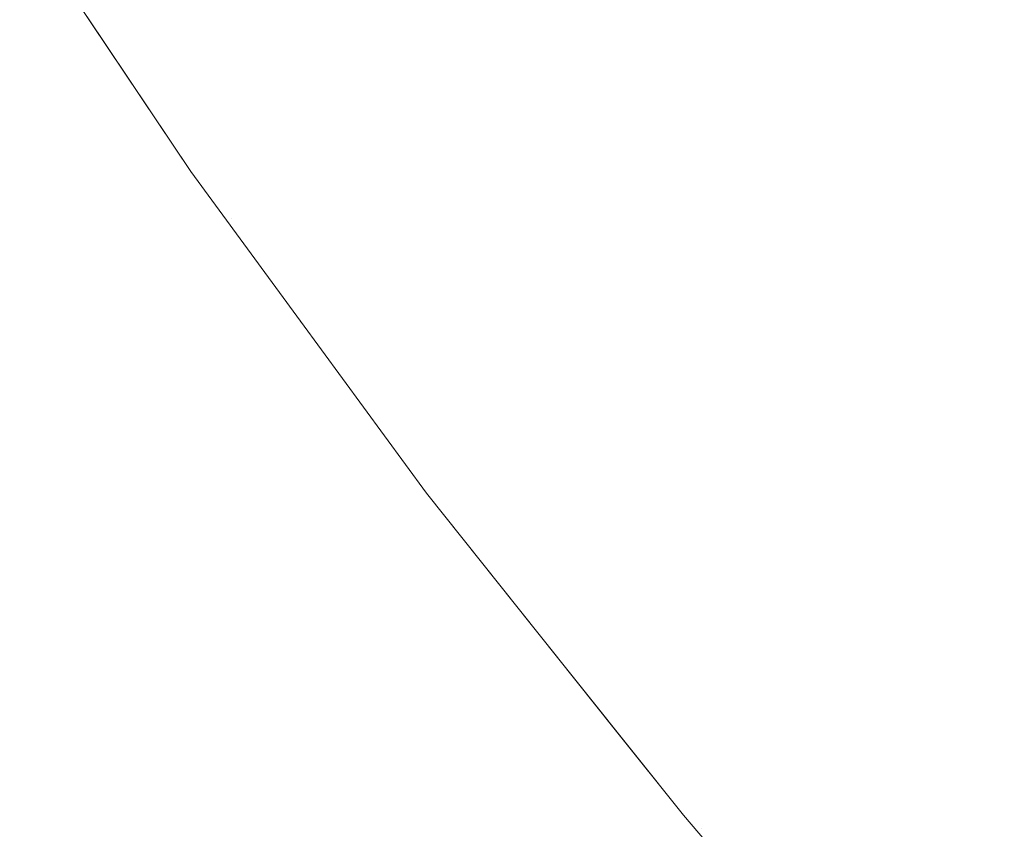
# Model space of a CAD drawing. Header units: centimetres. Extents: x -35.1 to 36.2, y 3.4 to 5.2.
# Tile 6 of 256: x -35.073 to -35.06318, y 3.44728 to 3.45536. Entities that reach past the tile are written whole.
import ezdxf

# ---------------------------------------------------------------- set-up
doc = ezdxf.new("R2010")
doc.units = ezdxf.units.CM
doc.header["$LTSCALE"] = 2.54
doc.layers.add('Lucido design-1', color=7, linetype='Continuous')

# ---------------------------------------------------------------- blocks, each defined once
blk = doc.blocks.new('Gruppo-4-1')
at = {"color": 7, "linetype": 'Continuous', "lineweight": 9}
for points, invisible_edges in [([(-35.0628674, 3.4553365, -1872.2807006), (-35.0622368, 3.4555935, -1872.2792876), (-35.0635775, 3.4574829, -1872.2792876), (-35.0642158, 3.4572368, -1872.2807006)], 15), ([(-35.0692252, 3.4553051, -1872.2954089), (-35.0688419, 3.4554529, -1872.2938976), (-35.0701671, 3.4574278, -1872.2938976), (-35.0705547, 3.4572866, -1872.2954089)], 15), ([(-35.0705547, 3.4572866, -1872.2954089), (-35.0709147, 3.4571553, -1872.2969274), (-35.0695812, 3.4551678, -1872.2969274), (-35.0692252, 3.4553051, -1872.2954089)], 15), ([(-35.0699096, 3.4550412, -1872.2984525), (-35.0695812, 3.4551678, -1872.2969274), (-35.0709147, 3.4571553, -1872.2969274), (-35.0712469, 3.4570343, -1872.2984525)], 15), ([(-35.0642158, 3.4572368, -1872.2807006), (-35.0648303, 3.4569998, -1872.2821254), (-35.0634744, 3.4550891, -1872.2821254), (-35.0628674, 3.4553365, -1872.2807006)], 15), ([(-35.0712469, 3.4570343, -1872.2984525), (-35.0715511, 3.4569235, -1872.2999838), (-35.0702103, 3.4549252, -1872.2999838), (-35.0699096, 3.4550412, -1872.2984525)], 15), ([(-35.0640576, 3.4548514, -1872.2835616), (-35.0634744, 3.4550891, -1872.2821254), (-35.0648303, 3.4569998, -1872.2821254), (-35.0654205, 3.4567722, -1872.2835616)], 15), ([(-35.070483, 3.4548201, -1872.3015207), (-35.0702103, 3.4549252, -1872.2999838), (-35.0715511, 3.4569235, -1872.2999838), (-35.0718269, 3.4568229, -1872.3015207)], 15), ([(-35.0718269, 3.4568229, -1872.3015207), (-35.0720742, 3.4567328, -1872.3030627), (-35.0707276, 3.4547258, -1872.3030627), (-35.070483, 3.4548201, -1872.3015207)], 15), ([(-35.0654205, 3.4567722, -1872.2835616), (-35.0659861, 3.4565541, -1872.2850088), (-35.0646163, 3.4546237, -1872.2850088), (-35.0640576, 3.4548514, -1872.2835616)], 15), ([(-35.0709438, 3.4546424, -1872.3046091), (-35.0707276, 3.4547258, -1872.3030627), (-35.0720742, 3.4567328, -1872.3030627), (-35.0722929, 3.4566531, -1872.3046091)], 15), ([(-35.0712905, 3.4545087, -1872.3077134), (-35.0711315, 3.45457, -1872.3061596), (-35.0724827, 3.4565839, -1872.3061596), (-35.0726436, 3.4565253, -1872.3077134)], 15), ([(-35.0722929, 3.4566531, -1872.3046091), (-35.0724827, 3.4565839, -1872.3061596), (-35.0711315, 3.45457, -1872.3061596), (-35.0709438, 3.4546424, -1872.3046091)], 15), ([(-35.0715222, 3.4544194, -1872.3108291), (-35.0714208, 3.4544585, -1872.3092701), (-35.0727754, 3.4564773, -1872.3092701), (-35.0728779, 3.4564399, -1872.3108291)], 15), ([(-35.0726436, 3.4565253, -1872.3077134), (-35.0727754, 3.4564773, -1872.3092701), (-35.0714208, 3.4544585, -1872.3092701), (-35.0712905, 3.4545087, -1872.3077134)], 15), ([(-35.0663605, 3.4551732, -1872.9430936), (-35.0670419, 3.456147, -1872.9430936), (-35.0659861, 3.4565541, -1872.9460193), (-35.065311, 3.4555893, -1872.9460193)], 15), ([(-35.0651504, 3.454406, -1872.2864666), (-35.0646163, 3.4546237, -1872.2850088), (-35.0659861, 3.4565541, -1872.2850088), (-35.0665267, 3.4563457, -1872.2864666)], 15), ([(-35.0629167, 3.4565386, -1872.9517404), (-35.0622368, 3.4555935, -1872.9517404), (-35.0634744, 3.4550891, -1872.9489027), (-35.064162, 3.4560448, -1872.9489027)], 15), ([(-35.0729953, 3.4563971, -1872.3139516), (-35.0729992, 3.456399, -1872.315514), (-35.0712916, 3.4538493, -1872.315514), (-35.0716383, 3.4543746, -1872.3139516)], 13), ([(-35.0723249, 3.4553921, -1872.915514), (-35.0712916, 3.4538493, -1872.915514), (-35.0712916, 3.4538493, -1872.315514), (-35.0729992, 3.456399, -1872.315514)], 10), ([(-35.0716383, 3.4543746, -1872.3139516), (-35.0715947, 3.4543914, -1872.3123898), (-35.0729513, 3.4564132, -1872.3123898), (-35.0729953, 3.4563971, -1872.3139516)], 15), ([(-35.0728779, 3.4564399, -1872.3108291), (-35.0729513, 3.4564132, -1872.3123898), (-35.0715947, 3.4543914, -1872.3123898), (-35.0715222, 3.4544194, -1872.3108291)], 15), ([(-35.0695143, 3.456441, -1872.9371304), (-35.0688419, 3.4554529, -1872.9371304), (-35.0695812, 3.4551678, -1872.9341007), (-35.0702578, 3.4561622, -1872.9341007)], 15), ([(-35.0665267, 3.4563457, -1872.2864666), (-35.0670419, 3.456147, -1872.2879344), (-35.0656593, 3.4541986, -1872.2879344), (-35.0651504, 3.454406, -1872.2864666)], 15), ([(-35.0702578, 3.4561622, -1872.9341007), (-35.0695812, 3.4551678, -1872.9341007), (-35.0702103, 3.4549252, -1872.9310442), (-35.0708906, 3.455925, -1872.9310442)], 15), ([(-35.0673076, 3.4547976, -1872.9401294), (-35.0679947, 3.4557796, -1872.9401294), (-35.0670419, 3.456147, -1872.9430936), (-35.0663605, 3.4551732, -1872.9430936)], 15), ([(-35.0661429, 3.4540015, -1872.289412), (-35.0656593, 3.4541986, -1872.2879344), (-35.0670419, 3.456147, -1872.2879344), (-35.0675313, 3.4559583, -1872.289412)], 15), ([(-35.064162, 3.4560448, -1872.9489027), (-35.0634744, 3.4550891, -1872.9489027), (-35.0646163, 3.4546237, -1872.9460193), (-35.065311, 3.4555893, -1872.9460193)], 15), ([(-35.0708906, 3.455925, -1872.9310442), (-35.0702103, 3.4549252, -1872.9310442), (-35.0707276, 3.4547258, -1872.9279654), (-35.0714108, 3.4557299, -1872.9279654)], 15), ([(-35.0675313, 3.4559583, -1872.289412), (-35.0679947, 3.4557796, -1872.2908986), (-35.0666006, 3.4538149, -1872.2908986), (-35.0661429, 3.4540015, -1872.289412)], 15), ([(-35.0681498, 3.4544637, -1872.9371304), (-35.0688419, 3.4554529, -1872.9371304), (-35.0679947, 3.4557796, -1872.9401294), (-35.0673076, 3.4547976, -1872.9401294)], 15), ([(-35.0670323, 3.4536389, -1872.292394), (-35.0666006, 3.4538149, -1872.2908986), (-35.0679947, 3.4557796, -1872.2908986), (-35.0684317, 3.4556111, -1872.292394)], 15), ([(-35.0714108, 3.4557299, -1872.9279654), (-35.0707276, 3.4547258, -1872.9279654), (-35.0711315, 3.45457, -1872.9248685), (-35.0718171, 3.4555776, -1872.9248685)], 15), ([(-35.0684317, 3.4556111, -1872.292394), (-35.0688419, 3.4554529, -1872.2938976), (-35.0674376, 3.4534738, -1872.2938976), (-35.0670323, 3.4536389, -1872.292394)], 15), ([(-35.065311, 3.4555893, -1872.9460193), (-35.0646163, 3.4546237, -1872.9460193), (-35.0656593, 3.4541986, -1872.9430936), (-35.0663605, 3.4551732, -1872.9430936)], 15), ([(-35.0627673, 3.4541328, -1872.9489027), (-35.0634744, 3.4550891, -1872.9489027), (-35.0622368, 3.4555935, -1872.9517404), (-35.0615376, 3.4546479, -1872.9517404)], 15), ([(-35.0718171, 3.4555776, -1872.9248685), (-35.0711315, 3.45457, -1872.9248685), (-35.0714208, 3.4544585, -1872.9217579), (-35.0721081, 3.4554685, -1872.9217579)], 15), ([(-35.072283, 3.455403, -1872.9186383), (-35.0715947, 3.4543914, -1872.9186383), (-35.0712916, 3.4538493, -1872.915514), (-35.0723249, 3.4553921, -1872.915514)], 11), ([(-35.0721081, 3.4554685, -1872.9217579), (-35.0714208, 3.4544585, -1872.9217579), (-35.0715947, 3.4543914, -1872.9186383), (-35.072283, 3.455403, -1872.9186383)], 15), ([(-35.0688846, 3.4541724, -1872.9341007), (-35.0695812, 3.4551678, -1872.9341007), (-35.0688419, 3.4554529, -1872.9371304), (-35.0681498, 3.4544637, -1872.9371304)], 15), ([(-35.0678162, 3.4533194, -1872.2954089), (-35.0674376, 3.4534738, -1872.2938976), (-35.0688419, 3.4554529, -1872.2938976), (-35.0692252, 3.4553051, -1872.2954089)], 15), ([(-35.0692252, 3.4553051, -1872.2954089), (-35.0695812, 3.4551678, -1872.2969274), (-35.0681679, 3.4531761, -1872.2969274), (-35.0678162, 3.4533194, -1872.2954089)], 15), ([(-35.0628674, 3.4553365, -1872.2807006), (-35.0634744, 3.4550891, -1872.2821254), (-35.0620404, 3.4531762, -1872.2821254), (-35.0614412, 3.4534341, -1872.2807006)], 15), ([(-35.06951, 3.4539244, -1872.9310442), (-35.0702103, 3.4549252, -1872.9310442), (-35.0695812, 3.4551678, -1872.9341007), (-35.0688846, 3.4541724, -1872.9341007)], 15), ([(-35.0684924, 3.4530439, -1872.2984525), (-35.0681679, 3.4531761, -1872.2969274), (-35.0695812, 3.4551678, -1872.2969274), (-35.0699096, 3.4550412, -1872.2984525)], 15), ([(-35.0663605, 3.4551732, -1872.9430936), (-35.0656593, 3.4541986, -1872.9430936), (-35.0666006, 3.4538149, -1872.9401294), (-35.0673076, 3.4547976, -1872.9401294)], 15), ([(-35.0699096, 3.4550412, -1872.2984525), (-35.0702103, 3.4549252, -1872.2999838), (-35.0687894, 3.4529228, -1872.2999838), (-35.0684924, 3.4530439, -1872.2984525)], 15), ([(-35.0639019, 3.4536575, -1872.9460193), (-35.0646163, 3.4546237, -1872.9460193), (-35.0634744, 3.4550891, -1872.9489027), (-35.0627673, 3.4541328, -1872.9489027)], 15), ([(-35.062616, 3.4529285, -1872.2835616), (-35.0620404, 3.4531762, -1872.2821254), (-35.0634744, 3.4550891, -1872.2821254), (-35.0640576, 3.4548514, -1872.2835616)], 15), ([(-35.0700242, 3.4537206, -1872.9279654), (-35.0707276, 3.4547258, -1872.9279654), (-35.0702103, 3.4549252, -1872.9310442), (-35.06951, 3.4539244, -1872.9310442)], 15), ([(-35.0690588, 3.452813, -1872.3015207), (-35.0687894, 3.4529228, -1872.2999838), (-35.0702103, 3.4549252, -1872.2999838), (-35.070483, 3.4548201, -1872.3015207)], 15), ([(-35.070483, 3.4548201, -1872.3015207), (-35.0707276, 3.4547258, -1872.3030627), (-35.0693004, 3.4527145, -1872.3030627), (-35.0690588, 3.452813, -1872.3015207)], 15), ([(-35.0673076, 3.4547976, -1872.9401294), (-35.0666006, 3.4538149, -1872.9401294), (-35.0674376, 3.4534738, -1872.9371304), (-35.0681498, 3.4544637, -1872.9371304)], 15), ([(-35.0640576, 3.4548514, -1872.2835616), (-35.0646163, 3.4546237, -1872.2850088), (-35.0631675, 3.4526911, -1872.2850088), (-35.062616, 3.4529285, -1872.2835616)], 15), ([(-35.0704257, 3.4535614, -1872.9248685), (-35.0711315, 3.45457, -1872.9248685), (-35.0707276, 3.4547258, -1872.9279654), (-35.0700242, 3.4537206, -1872.9279654)], 15), ([(-35.069514, 3.4526274, -1872.3046091), (-35.0693004, 3.4527145, -1872.3030627), (-35.0707276, 3.4547258, -1872.3030627), (-35.0709438, 3.4546424, -1872.3046091)], 15), ([(-35.0709438, 3.4546424, -1872.3046091), (-35.0711315, 3.45457, -1872.3061596), (-35.0696994, 3.4525519, -1872.3061596), (-35.069514, 3.4526274, -1872.3046091)], 15), ([(-35.0649382, 3.4532234, -1872.9430936), (-35.0656593, 3.4541986, -1872.9430936), (-35.0646163, 3.4546237, -1872.9460193), (-35.0639019, 3.4536575, -1872.9460193)], 15), ([(-35.0636946, 3.4524642, -1872.2864666), (-35.0631675, 3.4526911, -1872.2850088), (-35.0646163, 3.4546237, -1872.2850088), (-35.0651504, 3.454406, -1872.2864666)], 15), ([(-35.0707133, 3.4534473, -1872.9217579), (-35.0714208, 3.4544585, -1872.9217579), (-35.0711315, 3.45457, -1872.9248685), (-35.0704257, 3.4535614, -1872.9248685)], 15), ([(-35.0712905, 3.4545087, -1872.3077134), (-35.0714208, 3.4544585, -1872.3092701), (-35.0699852, 3.4524354, -1872.3092701), (-35.0698565, 3.4524878, -1872.3077134)], 15), ([(-35.0698565, 3.4524878, -1872.3077134), (-35.0696994, 3.4525519, -1872.3061596), (-35.0711315, 3.45457, -1872.3061596), (-35.0712905, 3.4545087, -1872.3077134)], 15), ([(-35.0708862, 3.4533788, -1872.9186383), (-35.0715947, 3.4543914, -1872.9186383), (-35.0714208, 3.4544585, -1872.9217579), (-35.0707133, 3.4534473, -1872.9217579)], 15), ([(-35.0715222, 3.4544194, -1872.3108291), (-35.0715947, 3.4543914, -1872.3123898), (-35.0701571, 3.4523653, -1872.3123898), (-35.0700855, 3.4523945, -1872.3108291)], 15), ([(-35.0700855, 3.4523945, -1872.3108291), (-35.0699852, 3.4524354, -1872.3092701), (-35.0714208, 3.4544585, -1872.3092701), (-35.0715222, 3.4544194, -1872.3108291)], 15), ([(-35.0681498, 3.4544637, -1872.9371304), (-35.0674376, 3.4534738, -1872.9371304), (-35.0681679, 3.4531761, -1872.9341007), (-35.0688846, 3.4541724, -1872.9341007)], 15), ([(-35.0651504, 3.454406, -1872.2864666), (-35.0656593, 3.4541986, -1872.2879344), (-35.064197, 3.4522479, -1872.2879344), (-35.0636946, 3.4524642, -1872.2864666)], 15), ([(-35.0702001, 3.4523478, -1872.3139516), (-35.0701571, 3.4523653, -1872.3123898), (-35.0715947, 3.4543914, -1872.3123898), (-35.0716383, 3.4543746, -1872.3139516)], 15), ([(-35.0702001, 3.4523478, -1872.3139516), (-35.0716383, 3.4543746, -1872.3139516), (-35.0712916, 3.4538493, -1872.315514)], 11), ([(-35.0712916, 3.4538493, -1872.915514), (-35.0715947, 3.4543914, -1872.9186383), (-35.0708862, 3.4533788, -1872.9186383)], 11), ([(-35.0688846, 3.4541724, -1872.9341007), (-35.0681679, 3.4531761, -1872.9341007), (-35.0687894, 3.4529228, -1872.9310442), (-35.06951, 3.4539244, -1872.9310442)], 15), ([(-35.0658735, 3.4528316, -1872.9401294), (-35.0666006, 3.4538149, -1872.9401294), (-35.0656593, 3.4541986, -1872.9430936), (-35.0649382, 3.4532234, -1872.9430936)], 15), ([(-35.0646743, 3.4520425, -1872.289412), (-35.064197, 3.4522479, -1872.2879344), (-35.0656593, 3.4541986, -1872.2879344), (-35.0661429, 3.4540015, -1872.289412)], 15), ([(-35.0627673, 3.4541328, -1872.9489027), (-35.0620404, 3.4531762, -1872.9489027), (-35.0631675, 3.4526911, -1872.9460193), (-35.0639019, 3.4536575, -1872.9460193)], 15), ([(-35.06951, 3.4539244, -1872.9310442), (-35.0687894, 3.4529228, -1872.9310442), (-35.0693004, 3.4527145, -1872.9279654), (-35.0700242, 3.4537206, -1872.9279654)], 15), ([(-35.0661429, 3.4540015, -1872.289412), (-35.0666006, 3.4538149, -1872.2908986), (-35.0651261, 3.451848, -1872.2908986), (-35.0646743, 3.4520425, -1872.289412)], 15), ([(-35.0712916, 3.4538493, -1872.315514), (-35.0701979, 3.4523541, -1872.315514), (-35.0702001, 3.4523478, -1872.3139516)], 10), ([(-35.0701979, 3.4523541, -1872.315514), (-35.0712916, 3.4538493, -1872.315514), (-35.0712916, 3.4538493, -1872.915514), (-35.0701979, 3.4523541, -1872.915514)], 10), ([(-35.0708862, 3.4533788, -1872.9186383), (-35.0701571, 3.4523653, -1872.9186383), (-35.0701979, 3.4523541, -1872.915514), (-35.0712916, 3.4538493, -1872.915514)], 11), ([(-35.0700242, 3.4537206, -1872.9279654), (-35.0693004, 3.4527145, -1872.9279654), (-35.0696994, 3.4525519, -1872.9248685), (-35.0704257, 3.4535614, -1872.9248685)], 15), ([(-35.0667052, 3.4524832, -1872.9371304), (-35.0674376, 3.4534738, -1872.9371304), (-35.0666006, 3.4538149, -1872.9401294), (-35.0658735, 3.4528316, -1872.9401294)], 15), ([(-35.0655522, 3.4516646, -1872.292394), (-35.0651261, 3.451848, -1872.2908986), (-35.0666006, 3.4538149, -1872.2908986), (-35.0670323, 3.4536389, -1872.292394)], 15), ([(-35.0670323, 3.4536389, -1872.292394), (-35.0674376, 3.4534738, -1872.2938976), (-35.0659522, 3.4514924, -1872.2938976), (-35.0655522, 3.4516646, -1872.292394)], 15), ([(-35.0639019, 3.4536575, -1872.9460193), (-35.0631675, 3.4526911, -1872.9460193), (-35.064197, 3.4522479, -1872.9430936), (-35.0649382, 3.4532234, -1872.9430936)], 15), ([(-35.0704257, 3.4535614, -1872.9248685), (-35.0696994, 3.4525519, -1872.9248685), (-35.0699852, 3.4524354, -1872.9217579), (-35.0707133, 3.4534473, -1872.9217579)], 15), ([(-35.0707133, 3.4534473, -1872.9217579), (-35.0699852, 3.4524354, -1872.9217579), (-35.0701571, 3.4523653, -1872.9186383), (-35.0708862, 3.4533788, -1872.9186383)], 15), ([(-35.0674308, 3.4521793, -1872.9341007), (-35.0681679, 3.4531761, -1872.9341007), (-35.0674376, 3.4534738, -1872.9371304), (-35.0667052, 3.4524832, -1872.9371304)], 15), ([(-35.0663259, 3.4513316, -1872.2954089), (-35.0659522, 3.4514924, -1872.2938976), (-35.0674376, 3.4534738, -1872.2938976), (-35.0678162, 3.4533194, -1872.2954089)], 15), ([(-35.0678162, 3.4533194, -1872.2954089), (-35.0681679, 3.4531761, -1872.2969274), (-35.0666731, 3.4511821, -1872.2969274), (-35.0663259, 3.4513316, -1872.2954089)], 15), ([(-35.0680483, 3.4519206, -1872.9310442), (-35.0687894, 3.4529228, -1872.9310442), (-35.0681679, 3.4531761, -1872.9341007), (-35.0674308, 3.4521793, -1872.9341007)], 15), ([(-35.0669933, 3.4510443, -1872.2984525), (-35.0666731, 3.4511821, -1872.2969274), (-35.0681679, 3.4531761, -1872.2969274), (-35.0684924, 3.4530439, -1872.2984525)], 15), ([(-35.0649382, 3.4532234, -1872.9430936), (-35.064197, 3.4522479, -1872.9430936), (-35.0651261, 3.451848, -1872.9401294), (-35.0658735, 3.4528316, -1872.9401294)], 15), ([(-35.0684924, 3.4530439, -1872.2984525), (-35.0687894, 3.4529228, -1872.2999838), (-35.0672865, 3.4509181, -1872.2999838), (-35.0669933, 3.4510443, -1872.2984525)], 15), ([(-35.0685561, 3.4517079, -1872.9279654), (-35.0693004, 3.4527145, -1872.9279654), (-35.0687894, 3.4529228, -1872.9310442), (-35.0680483, 3.4519206, -1872.9310442)], 15), ([(-35.0675525, 3.4508036, -1872.3015207), (-35.0672865, 3.4509181, -1872.2999838), (-35.0687894, 3.4529228, -1872.2999838), (-35.0690588, 3.452813, -1872.3015207)], 15), ([(-35.0690588, 3.452813, -1872.3015207), (-35.0693004, 3.4527145, -1872.3030627), (-35.0677909, 3.450701, -1872.3030627), (-35.0675525, 3.4508036, -1872.3015207)], 15), ([(-35.0658735, 3.4528316, -1872.9401294), (-35.0651261, 3.451848, -1872.9401294), (-35.0659522, 3.4514924, -1872.9371304), (-35.0667052, 3.4524832, -1872.9371304)], 15), ([(-35.0689525, 3.4515418, -1872.9248685), (-35.0696994, 3.4525519, -1872.9248685), (-35.0693004, 3.4527145, -1872.9279654), (-35.0685561, 3.4517079, -1872.9279654)], 15), ([(-35.0680017, 3.4506102, -1872.3046091), (-35.0677909, 3.450701, -1872.3030627), (-35.0693004, 3.4527145, -1872.3030627), (-35.069514, 3.4526274, -1872.3046091)], 15), ([(-35.0634354, 3.4512725, -1872.9430936), (-35.064197, 3.4522479, -1872.9430936), (-35.0631675, 3.4526911, -1872.9460193), (-35.0624129, 3.4517246, -1872.9460193)], 15), ([(-35.0621578, 3.4505223, -1872.2864666), (-35.061638, 3.4507584, -1872.2850088), (-35.0631675, 3.4526911, -1872.2850088), (-35.0636946, 3.4524642, -1872.2864666)], 15), ([(-35.0692365, 3.4514228, -1872.9217579), (-35.0699852, 3.4524354, -1872.9217579), (-35.0696994, 3.4525519, -1872.9248685), (-35.0689525, 3.4515418, -1872.9248685)], 15), ([(-35.0683398, 3.4504647, -1872.3077134), (-35.0681848, 3.4505314, -1872.3061596), (-35.0696994, 3.4525519, -1872.3061596), (-35.0698565, 3.4524878, -1872.3077134)], 15), ([(-35.069514, 3.4526274, -1872.3046091), (-35.0696994, 3.4525519, -1872.3061596), (-35.0681848, 3.4505314, -1872.3061596), (-35.0680017, 3.4506102, -1872.3046091)], 15), ([(-35.0698565, 3.4524878, -1872.3077134), (-35.0699852, 3.4524354, -1872.3092701), (-35.0684669, 3.45041, -1872.3092701), (-35.0683398, 3.4504647, -1872.3077134)], 15), ([(-35.0667052, 3.4524832, -1872.9371304), (-35.0659522, 3.4514924, -1872.9371304), (-35.0666731, 3.4511821, -1872.9341007), (-35.0674308, 3.4521793, -1872.9341007)], 15), ([(-35.0636946, 3.4524642, -1872.2864666), (-35.064197, 3.4522479, -1872.2879344), (-35.0626532, 3.4502972, -1872.2879344), (-35.0621578, 3.4505223, -1872.2864666)], 15), ([(-35.0686789, 3.4503187, -1872.3139516), (-35.0686365, 3.450337, -1872.3123898), (-35.0701571, 3.4523653, -1872.3123898), (-35.0702001, 3.4523478, -1872.3139516)], 15), ([(-35.0702001, 3.4523478, -1872.3139516), (-35.0701979, 3.4523541, -1872.315514), (-35.0689427, 3.4506381, -1872.315514)], 9), ([(-35.0689427, 3.4506381, -1872.315514), (-35.0686789, 3.4503187, -1872.3139516), (-35.0702001, 3.4523478, -1872.3139516)], 11), ([(-35.0689427, 3.4506381, -1872.915514), (-35.0701979, 3.4523541, -1872.915514), (-35.0701571, 3.4523653, -1872.9186383), (-35.0694073, 3.4513513, -1872.9186383)], 14), ([(-35.0701979, 3.4523541, -1872.915514), (-35.0689427, 3.4506381, -1872.915514), (-35.0689427, 3.4506381, -1872.315514), (-35.0701979, 3.4523541, -1872.315514)], 10), ([(-35.0694073, 3.4513513, -1872.9186383), (-35.0701571, 3.4523653, -1872.9186383), (-35.0699852, 3.4524354, -1872.9217579), (-35.0692365, 3.4514228, -1872.9217579)], 15), ([(-35.0700855, 3.4523945, -1872.3108291), (-35.0701571, 3.4523653, -1872.3123898), (-35.0686365, 3.450337, -1872.3123898), (-35.0685658, 3.4503674, -1872.3108291)], 15), ([(-35.0685658, 3.4503674, -1872.3108291), (-35.0684669, 3.45041, -1872.3092701), (-35.0699852, 3.4524354, -1872.3092701), (-35.0700855, 3.4523945, -1872.3108291)], 15), ([(-35.0643581, 3.4508644, -1872.9401294), (-35.0651261, 3.451848, -1872.9401294), (-35.064197, 3.4522479, -1872.9430936), (-35.0634354, 3.4512725, -1872.9430936)], 15), ([(-35.0631239, 3.4500834, -1872.289412), (-35.0626532, 3.4502972, -1872.2879344), (-35.064197, 3.4522479, -1872.2879344), (-35.0646743, 3.4520425, -1872.289412)], 15), ([(-35.0674308, 3.4521793, -1872.9341007), (-35.0666731, 3.4511821, -1872.9341007), (-35.0672865, 3.4509181, -1872.9310442), (-35.0680483, 3.4519206, -1872.9310442)], 15), ([(-35.0646743, 3.4520425, -1872.289412), (-35.0651261, 3.451848, -1872.2908986), (-35.0635694, 3.449881, -1872.2908986), (-35.0631239, 3.4500834, -1872.289412)], 15), ([(-35.0680483, 3.4519206, -1872.9310442), (-35.0672865, 3.4509181, -1872.9310442), (-35.0677909, 3.450701, -1872.9279654), (-35.0685561, 3.4517079, -1872.9279654)], 15), ([(-35.0651786, 3.4505016, -1872.9371304), (-35.0659522, 3.4514924, -1872.9371304), (-35.0651261, 3.451848, -1872.9401294), (-35.0643581, 3.4508644, -1872.9401294)], 15), ([(-35.0639896, 3.4496902, -1872.292394), (-35.0635694, 3.449881, -1872.2908986), (-35.0651261, 3.451848, -1872.2908986), (-35.0655522, 3.4516646, -1872.292394)], 15), ([(-35.0685561, 3.4517079, -1872.9279654), (-35.0677909, 3.450701, -1872.9279654), (-35.0681848, 3.4505314, -1872.9248685), (-35.0689525, 3.4515418, -1872.9248685)], 15), ([(-35.0655522, 3.4516646, -1872.292394), (-35.0659522, 3.4514924, -1872.2938976), (-35.0643841, 3.449511, -1872.2938976), (-35.0639896, 3.4496902, -1872.292394)], 15), ([(-35.0624129, 3.4517246, -1872.9460193), (-35.061638, 3.4507584, -1872.9460193), (-35.0626532, 3.4502972, -1872.9430936), (-35.0634354, 3.4512725, -1872.9430936)], 15), ([(-35.0689525, 3.4515418, -1872.9248685), (-35.0681848, 3.4505314, -1872.9248685), (-35.0684669, 3.45041, -1872.9217579), (-35.0692365, 3.4514228, -1872.9217579)], 15), ([(-35.0658945, 3.450185, -1872.9341007), (-35.0666731, 3.4511821, -1872.9341007), (-35.0659522, 3.4514924, -1872.9371304), (-35.0651786, 3.4505016, -1872.9371304)], 15), ([(-35.0647526, 3.4493436, -1872.2954089), (-35.0643841, 3.449511, -1872.2938976), (-35.0659522, 3.4514924, -1872.2938976), (-35.0663259, 3.4513316, -1872.2954089)], 15), ([(-35.0692365, 3.4514228, -1872.9217579), (-35.0684669, 3.45041, -1872.9217579), (-35.0686365, 3.450337, -1872.9186383), (-35.0694073, 3.4513513, -1872.9186383)], 15), ([(-35.0694073, 3.4513513, -1872.9186383), (-35.0686365, 3.450337, -1872.9186383), (-35.0689427, 3.4506381, -1872.915514)], 11), ([(-35.0663259, 3.4513316, -1872.2954089), (-35.0666731, 3.4511821, -1872.2969274), (-35.065095, 3.4491881, -1872.2969274), (-35.0647526, 3.4493436, -1872.2954089)], 15), ([(-35.0634354, 3.4512725, -1872.9430936), (-35.0626532, 3.4502972, -1872.9430936), (-35.0635694, 3.449881, -1872.9401294), (-35.0643581, 3.4508644, -1872.9401294)], 15), ([(-35.0665038, 3.4499155, -1872.9310442), (-35.0672865, 3.4509181, -1872.9310442), (-35.0666731, 3.4511821, -1872.9341007), (-35.0658945, 3.450185, -1872.9341007)], 15), ([(-35.0654108, 3.4490446, -1872.2984525), (-35.065095, 3.4491881, -1872.2969274), (-35.0666731, 3.4511821, -1872.2969274), (-35.0669933, 3.4510443, -1872.2984525)], 15), ([(-35.0669933, 3.4510443, -1872.2984525), (-35.0672865, 3.4509181, -1872.2999838), (-35.0656999, 3.4489133, -1872.2999838), (-35.0654108, 3.4490446, -1872.2984525)], 15), ([(-35.0670048, 3.449694, -1872.9279654), (-35.0677909, 3.450701, -1872.9279654), (-35.0672865, 3.4509181, -1872.9310442), (-35.0665038, 3.4499155, -1872.9310442)], 15), ([(-35.0659622, 3.4487942, -1872.3015207), (-35.0656999, 3.4489133, -1872.2999838), (-35.0672865, 3.4509181, -1872.2999838), (-35.0675525, 3.4508036, -1872.3015207)], 15), ([(-35.0675525, 3.4508036, -1872.3015207), (-35.0677909, 3.450701, -1872.3030627), (-35.0661973, 3.4486873, -1872.3030627), (-35.0659622, 3.4487942, -1872.3015207)], 15), ([(-35.0643581, 3.4508644, -1872.9401294), (-35.0635694, 3.449881, -1872.9401294), (-35.0643841, 3.449511, -1872.9371304), (-35.0651786, 3.4505016, -1872.9371304)], 15), ([(-35.0673959, 3.4495211, -1872.9248685), (-35.0681848, 3.4505314, -1872.9248685), (-35.0677909, 3.450701, -1872.9279654), (-35.0670048, 3.449694, -1872.9279654)], 15), ([(-35.0664052, 3.4485929, -1872.3046091), (-35.0661973, 3.4486873, -1872.3030627), (-35.0677909, 3.450701, -1872.3030627), (-35.0680017, 3.4506102, -1872.3046091)], 15), ([(-35.0686789, 3.4503187, -1872.3139516), (-35.0689427, 3.4506381, -1872.315514), (-35.0670739, 3.4482937, -1872.315514), (-35.067073, 3.4482896, -1872.3139516)], 13), ([(-35.0670739, 3.4482937, -1872.315514), (-35.0689427, 3.4506381, -1872.315514), (-35.0689427, 3.4506381, -1872.915514), (-35.0678846, 3.4493107, -1872.915514)], 10), ([(-35.0678846, 3.4493107, -1872.915514), (-35.0689427, 3.4506381, -1872.915514), (-35.0686365, 3.450337, -1872.9186383), (-35.0678445, 3.4493227, -1872.9186383)], 14), ([(-35.0680017, 3.4506102, -1872.3046091), (-35.0681848, 3.4505314, -1872.3061596), (-35.0665857, 3.4485109, -1872.3061596), (-35.0664052, 3.4485929, -1872.3046091)], 15), ([(-35.0676761, 3.4493972, -1872.9217579), (-35.0684669, 3.45041, -1872.9217579), (-35.0681848, 3.4505314, -1872.9248685), (-35.0673959, 3.4495211, -1872.9248685)], 15), ([(-35.0667386, 3.4484415, -1872.3077134), (-35.0665857, 3.4485109, -1872.3061596), (-35.0681848, 3.4505314, -1872.3061596), (-35.0683398, 3.4504647, -1872.3077134)], 15), ([(-35.0651786, 3.4505016, -1872.9371304), (-35.0643841, 3.449511, -1872.9371304), (-35.065095, 3.4491881, -1872.9341007), (-35.0658945, 3.450185, -1872.9341007)], 15), ([(-35.0678445, 3.4493227, -1872.9186383), (-35.0686365, 3.450337, -1872.9186383), (-35.0684669, 3.45041, -1872.9217579), (-35.0676761, 3.4493972, -1872.9217579)], 15), ([(-35.0669615, 3.4483402, -1872.3108291), (-35.0668639, 3.4483845, -1872.3092701), (-35.0684669, 3.45041, -1872.3092701), (-35.0685658, 3.4503674, -1872.3108291)], 15), ([(-35.0683398, 3.4504647, -1872.3077134), (-35.0684669, 3.45041, -1872.3092701), (-35.0668639, 3.4483845, -1872.3092701), (-35.0667386, 3.4484415, -1872.3077134)], 15), ([(-35.067073, 3.4482896, -1872.3139516), (-35.0670312, 3.4483086, -1872.3123898), (-35.0686365, 3.450337, -1872.3123898), (-35.0686789, 3.4503187, -1872.3139516)], 15), ([(-35.0685658, 3.4503674, -1872.3108291), (-35.0686365, 3.450337, -1872.3123898), (-35.0670312, 3.4483086, -1872.3123898), (-35.0669615, 3.4483402, -1872.3108291)], 15), ([(-35.0627598, 3.4488982, -1872.9401294), (-35.0635694, 3.449881, -1872.9401294), (-35.0626532, 3.4502972, -1872.9430936), (-35.0618502, 3.4493225, -1872.9430936)], 15), ([(-35.0658945, 3.450185, -1872.9341007), (-35.065095, 3.4491881, -1872.9341007), (-35.0656999, 3.4489133, -1872.9310442), (-35.0665038, 3.4499155, -1872.9310442)], 15), ([(-35.0631239, 3.4500834, -1872.289412), (-35.0635694, 3.449881, -1872.2908986), (-35.061929, 3.4479162, -1872.2908986), (-35.06149, 3.4481265, -1872.289412)], 15), ([(-35.0665038, 3.4499155, -1872.9310442), (-35.0656999, 3.4489133, -1872.9310442), (-35.0661973, 3.4486873, -1872.9279654), (-35.0670048, 3.449694, -1872.9279654)], 15), ([(-35.0635685, 3.4485209, -1872.9371304), (-35.0643841, 3.449511, -1872.9371304), (-35.0635694, 3.449881, -1872.9401294), (-35.0627598, 3.4488982, -1872.9401294)], 15), ([(-35.0623429, 3.4477179, -1872.292394), (-35.061929, 3.4479162, -1872.2908986), (-35.0635694, 3.449881, -1872.2908986), (-35.0639896, 3.4496902, -1872.292394)], 15), ([(-35.0670048, 3.449694, -1872.9279654), (-35.0661973, 3.4486873, -1872.9279654), (-35.0665857, 3.4485109, -1872.9248685), (-35.0673959, 3.4495211, -1872.9248685)], 15), ([(-35.0639896, 3.4496902, -1872.292394), (-35.0643841, 3.449511, -1872.2938976), (-35.0627316, 3.4475317, -1872.2938976), (-35.0623429, 3.4477179, -1872.292394)], 15), ([(-35.0673959, 3.4495211, -1872.9248685), (-35.0665857, 3.4485109, -1872.9248685), (-35.0668639, 3.4483845, -1872.9217579), (-35.0676761, 3.4493972, -1872.9217579)], 15), ([(-35.0642742, 3.4481917, -1872.9341007), (-35.065095, 3.4491881, -1872.9341007), (-35.0643841, 3.449511, -1872.9371304), (-35.0635685, 3.4485209, -1872.9371304)], 15), ([(-35.0630947, 3.4473577, -1872.2954089), (-35.0627316, 3.4475317, -1872.2938976), (-35.0643841, 3.449511, -1872.2938976), (-35.0647526, 3.4493436, -1872.2954089)], 15), ([(-35.0676761, 3.4493972, -1872.9217579), (-35.0668639, 3.4483845, -1872.9217579), (-35.0670312, 3.4483086, -1872.9186383), (-35.0678445, 3.4493227, -1872.9186383)], 15), ([(-35.0678445, 3.4493227, -1872.9186383), (-35.0670312, 3.4483086, -1872.9186383), (-35.0663797, 3.4474229, -1872.915514), (-35.0678846, 3.4493107, -1872.915514)], 11), ([(-35.0678846, 3.4493107, -1872.915514), (-35.0663797, 3.4474229, -1872.915514), (-35.0663797, 3.4474229, -1872.315514), (-35.0670739, 3.4482937, -1872.315514)], 10), ([(-35.0647526, 3.4493436, -1872.2954089), (-35.065095, 3.4491881, -1872.2969274), (-35.0634319, 3.4471962, -1872.2969274), (-35.0630947, 3.4473577, -1872.2954089)], 15), ([(-35.0648747, 3.4479115, -1872.9310442), (-35.0656999, 3.4489133, -1872.9310442), (-35.065095, 3.4491881, -1872.9341007), (-35.0642742, 3.4481917, -1872.9341007)], 15), ([(-35.0637431, 3.4470471, -1872.2984525), (-35.0634319, 3.4471962, -1872.2969274), (-35.065095, 3.4491881, -1872.2969274), (-35.0654108, 3.4490446, -1872.2984525)], 15), ([(-35.0654108, 3.4490446, -1872.2984525), (-35.0656999, 3.4489133, -1872.2999838), (-35.0640279, 3.4469106, -1872.2999838), (-35.0637431, 3.4470471, -1872.2984525)], 15), ([(-35.0653685, 3.4476812, -1872.9279654), (-35.0661973, 3.4486873, -1872.9279654), (-35.0656999, 3.4489133, -1872.9310442), (-35.0648747, 3.4479115, -1872.9310442)], 15), ([(-35.0642863, 3.4467869, -1872.3015207), (-35.0640279, 3.4469106, -1872.2999838), (-35.0656999, 3.4489133, -1872.2999838), (-35.0659622, 3.4487942, -1872.3015207)], 15), ([(-35.0627598, 3.4488982, -1872.9401294), (-35.061929, 3.4479162, -1872.9401294), (-35.0627316, 3.4475317, -1872.9371304), (-35.0635685, 3.4485209, -1872.9371304)], 15), ([(-35.0659622, 3.4487942, -1872.3015207), (-35.0661973, 3.4486873, -1872.3030627), (-35.064518, 3.4466759, -1872.3030627), (-35.0642863, 3.4467869, -1872.3015207)], 15), ([(-35.065754, 3.4475013, -1872.9248685), (-35.0665857, 3.4485109, -1872.9248685), (-35.0661973, 3.4486873, -1872.9279654), (-35.0653685, 3.4476812, -1872.9279654)], 15), ([(-35.0647228, 3.4465778, -1872.3046091), (-35.064518, 3.4466759, -1872.3030627), (-35.0661973, 3.4486873, -1872.3030627), (-35.0664052, 3.4485929, -1872.3046091)], 15), ([(-35.0664052, 3.4485929, -1872.3046091), (-35.0665857, 3.4485109, -1872.3061596), (-35.0649006, 3.4464926, -1872.3061596), (-35.0647228, 3.4465778, -1872.3046091)], 15), ([(-35.0635685, 3.4485209, -1872.9371304), (-35.0627316, 3.4475317, -1872.9371304), (-35.0634319, 3.4471962, -1872.9341007), (-35.0642742, 3.4481917, -1872.9341007)], 15), ([(-35.0660302, 3.4473725, -1872.9217579), (-35.0668639, 3.4483845, -1872.9217579), (-35.0665857, 3.4485109, -1872.9248685), (-35.065754, 3.4475013, -1872.9248685)], 15), ([(-35.0667386, 3.4484415, -1872.3077134), (-35.0668639, 3.4483845, -1872.3092701), (-35.0651747, 3.4463613, -1872.3092701), (-35.0650513, 3.4464204, -1872.3077134)], 15), ([(-35.0650513, 3.4464204, -1872.3077134), (-35.0649006, 3.4464926, -1872.3061596), (-35.0665857, 3.4485109, -1872.3061596), (-35.0667386, 3.4484415, -1872.3077134)], 15), ([(-35.0661962, 3.447295, -1872.9186383), (-35.0670312, 3.4483086, -1872.9186383), (-35.0668639, 3.4483845, -1872.9217579), (-35.0660302, 3.4473725, -1872.9217579)], 15), ([(-35.0669615, 3.4483402, -1872.3108291), (-35.0670312, 3.4483086, -1872.3123898), (-35.0653395, 3.4462823, -1872.3123898), (-35.0652708, 3.4463152, -1872.3108291)], 15), ([(-35.0652708, 3.4463152, -1872.3108291), (-35.0651747, 3.4463613, -1872.3092701), (-35.0668639, 3.4483845, -1872.3092701), (-35.0669615, 3.4483402, -1872.3108291)], 15), ([(-35.067073, 3.4482896, -1872.3139516), (-35.0670739, 3.4482937, -1872.315514), (-35.0663797, 3.4474229, -1872.315514)], 9), ([(-35.0653807, 3.4462626, -1872.3139516), (-35.0653395, 3.4462823, -1872.3123898), (-35.0670312, 3.4483086, -1872.3123898), (-35.067073, 3.4482896, -1872.3139516)], 15), ([(-35.0663797, 3.4474229, -1872.315514), (-35.0653807, 3.4462626, -1872.3139516), (-35.067073, 3.4482896, -1872.3139516)], 11), ([(-35.0663797, 3.4474229, -1872.915514), (-35.0670312, 3.4483086, -1872.9186383), (-35.0661962, 3.447295, -1872.9186383)], 11), ([(-35.0642742, 3.4481917, -1872.9341007), (-35.0634319, 3.4471962, -1872.9341007), (-35.0640279, 3.4469106, -1872.9310442), (-35.0648747, 3.4479115, -1872.9310442)], 15), ([(-35.0648747, 3.4479115, -1872.9310442), (-35.0640279, 3.4469106, -1872.9310442), (-35.064518, 3.4466759, -1872.9279654), (-35.0653685, 3.4476812, -1872.9279654)], 15), ([(-35.0653685, 3.4476812, -1872.9279654), (-35.064518, 3.4466759, -1872.9279654), (-35.0649006, 3.4464926, -1872.9248685), (-35.065754, 3.4475013, -1872.9248685)], 15), ([(-35.0625681, 3.4462017, -1872.9341007), (-35.0634319, 3.4471962, -1872.9341007), (-35.0627316, 3.4475317, -1872.9371304), (-35.0618732, 3.4465435, -1872.9371304)], 15), ([(-35.065754, 3.4475013, -1872.9248685), (-35.0649006, 3.4464926, -1872.9248685), (-35.0651747, 3.4463613, -1872.9217579), (-35.0660302, 3.4473725, -1872.9217579)], 15), ([(-35.0653807, 3.4462626, -1872.3139516), (-35.0663797, 3.4474229, -1872.315514), (-35.0636134, 3.4442338, -1872.315514)], 9), ([(-35.0636134, 3.4442338, -1872.315514), (-35.0663797, 3.4474229, -1872.315514), (-35.0663797, 3.4474229, -1872.915514), (-35.0653791, 3.4462693, -1872.915514)], 10), ([(-35.0661962, 3.447295, -1872.9186383), (-35.0653395, 3.4462823, -1872.9186383), (-35.0653791, 3.4462693, -1872.915514), (-35.0663797, 3.4474229, -1872.915514)], 11), ([(-35.0660302, 3.4473725, -1872.9217579), (-35.0651747, 3.4463613, -1872.9217579), (-35.0653395, 3.4462823, -1872.9186383), (-35.0661962, 3.447295, -1872.9186383)], 15), ([(-35.0630947, 3.4473577, -1872.2954089), (-35.0634319, 3.4471962, -1872.2969274), (-35.0616824, 3.4452088, -1872.2969274), (-35.0613505, 3.4453764, -1872.2954089)], 15)]:
    blk.add_3dface(points, dxfattribs=dict(at, invisible_edges=invisible_edges))

msp = doc.modelspace()

# ---------------------------------------------------------------- block references
at = {"layer": 'Lucido design-1', "color": 7}
msp.add_blockref('Gruppo-4-1', (0, 0), dxfattribs=at)

doc.saveas('drawing.dxf')
